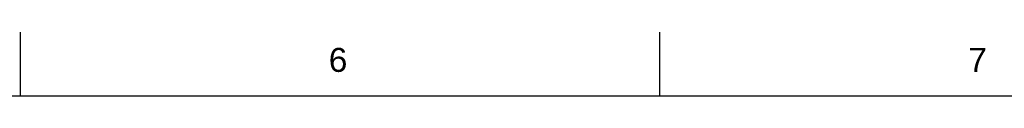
# Model space of a CAD drawing. Header units: inches. Extents: x 3 to 177, y 3 to 114.
# Tile 50 of 95: x 111.98 to 144.82, y 112 to 114.13. Entities that reach past the tile are written whole.
import ezdxf
from ezdxf.enums import TextEntityAlignment as Align

# ---------------------------------------------------------------- set-up
doc = ezdxf.new("R2010")
doc.units = ezdxf.units.IN
doc.header["$LTSCALE"] = 9.973333
doc.header["$MEASUREMENT"] = 0
doc.layers.get('0').update_dxf_attribs({"linetype": 'CONTINUOUS'})
doc.styles.add('TEXTSTYLE_2', font='arial.ttf')

msp = doc.modelspace()

# ---------------------------------------------------------------- linework, layer by layer
at = {"color": 7, "linetype": 'Continuous'}
for p, q in [((112, 112), (112, 114.133)), ((133.333, 112), (133.333, 114.133)), ((3.2, 112), (176, 112))]:
    msp.add_line(p, q, dxfattribs=at)

# ---------------------------------------------------------------- texts
at = {"color": 7, "linetype": 'Continuous', "style": 'TEXTSTYLE_2'}
for s, p in [('6', (122.595, 112.804)), ('7', (143.928, 112.804))]:
    msp.add_text(s, height=0.8, dxfattribs=at).set_placement(p, align=Align.CENTER)

doc.saveas('drawing.dxf')
